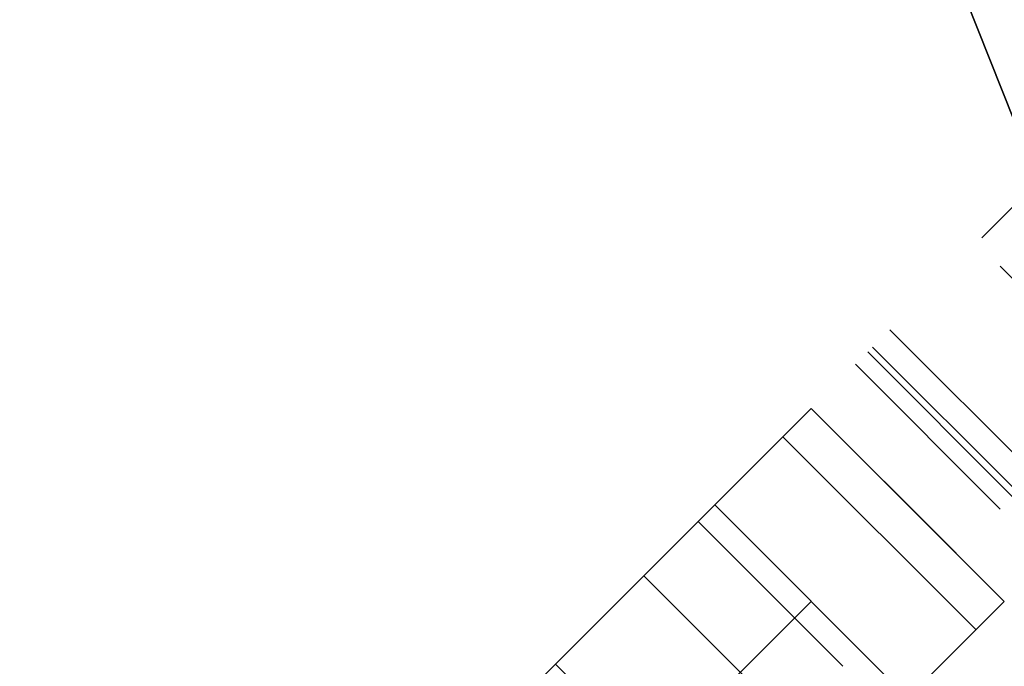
# Model space of a CAD drawing. Header units: millimetres. Extents: x -630 to 192, y -7 to 1615.
# Tile 104 of 249: x 136.04 to 143.25, y 52.39 to 57.13. Entities that reach past the tile are written whole.
import ezdxf

# ---------------------------------------------------------------- set-up
doc = ezdxf.new("R2010")
doc.units = ezdxf.units.MM
doc.header["$MEASUREMENT"] = 0
doc.layers.add('OVIDIO 160x80x72h', color=7, linetype='Continuous')

msp = doc.modelspace()

# ---------------------------------------------------------------- linework, layer by layer
at = {"layer": 'OVIDIO 160x80x72h', "extrusion": (-0.108979, 0.202852, 0.973126)}
for points in [[(-166.8952, 70.6343), (-166.8952, 231.2901)], [(-166.8952, 231.2901), (-166.8952, 70.6343)], [(-167.1907, 231.2901), (-167.1907, 70.6343)], [(-167.4862, 231.2901), (-167.4862, 70.6343)], [(-167.4862, 70.6343), (-167.4862, 231.2901)]]:
    msp.add_lwpolyline(points, dxfattribs=at)
at = {"layer": 'OVIDIO 160x80x72h', "extrusion": (0.045678, -0.114881, 0.992329)}
for points in [[(153.9604, 81.1716), (153.9604, 190.0863)], [(153.273, 81.1716), (153.273, 190.0873)]]:
    msp.add_lwpolyline(points, dxfattribs=at)
at = {"layer": 'OVIDIO 160x80x72h', "extrusion": (-0.021464, 0.046296, 0.998697)}
for points in [[(-161.4591, -30.7233), (-161.4591, 70.5793)], [(-162.945, -29.7595), (-162.945, 70.7535)]]:
    msp.add_lwpolyline(points, dxfattribs=at)
at = {"layer": 'OVIDIO 160x80x72h', "extrusion": (-0.235702, 0.235702, 0.942809)}
for points in [[(-131.5232, 347.6585), (-131.5232, 238.5807)], [(-132.4719, 238.5807), (-132.4719, 347.6585)], [(-129.6259, 238.5807), (-129.6259, 347.6585)], [(-128.6772, 347.6585), (-128.6772, 238.5807)], [(-125.2546, 333.557), (-125.2546, 229.0167)], [(-126.2942, 336.3253), (-126.2942, 230.9174)]]:
    msp.add_lwpolyline(points, dxfattribs=at)
at = {"layer": 'OVIDIO 160x80x72h', "extrusion": (-0.202852, 0.108979, 0.973126)}
for points in [[(-83.1688, 143.8896), (-83.1688, 304.5455)], [(-83.1688, 304.5455), (-83.1688, 143.8896)], [(-82.8733, 304.5455), (-82.8733, 143.8896)], [(-82.5779, 143.8896), (-82.5779, 304.5455)], [(-82.5779, 304.5455), (-82.5779, 143.8896)]]:
    msp.add_lwpolyline(points, dxfattribs=at)
at = {"layer": 'OVIDIO 160x80x72h', "extrusion": (-0.046296, 0.021464, 0.998697)}
for points in [[(-83.7433, 59.0169), (-83.7433, 160.3213)], [(-82.2571, 59.9851), (-82.2571, 160.4963)]]:
    msp.add_lwpolyline(points, dxfattribs=at)
at = {"layer": 'OVIDIO 160x80x72h', "extrusion": (0.999884, -0.000231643, 0.015217)}
for points in [[(64.9911, -2.4544), (54.8879, 661.1713)], [(54.8879, 661.1713), (64.9911, -2.4544)]]:
    msp.add_lwpolyline(points, dxfattribs=at)
at = {"layer": 'OVIDIO 160x80x72h', "extrusion": (-0.015219, -0.015219, 0.999768)}
for points in [[(152.494, 64.9109), (143.1165, 55.5355)], [(153.5546, 63.8501), (144.177, 54.4747)], [(152.494, 64.9109), (152.5226, 64.9388), (152.552, 64.9663), (152.5823, 64.9934), (152.6135, 65.0201), (152.6456, 65.0462), (152.6785, 65.0718), (152.7123, 65.0968), (152.7469, 65.1212), (152.7823, 65.1449), (152.8185, 65.168), (152.8556, 65.1903), (152.8934, 65.2119), (152.932, 65.2327), (152.9712, 65.2527), (153.0112, 65.2717), (153.0519, 65.2899), (153.0933, 65.3072), (153.1352, 65.3235), (153.1777, 65.3389), (153.2208, 65.3532), (153.2644, 65.3665), (153.3085, 65.3787), (153.3531, 65.3898), (153.398, 65.3998), (153.4433, 65.4087), (153.4889, 65.4164), (153.5348, 65.4229), (153.581, 65.4283), (153.6273, 65.4325), (153.6737, 65.4355), (153.7203, 65.4373), (153.7669, 65.4379), (153.8134, 65.4373), (153.86, 65.4355), (153.9064, 65.4325), (153.9528, 65.4283), (153.9989, 65.4229), (154.0448, 65.4163), (154.0904, 65.4086), (154.1357, 65.3997), (154.1806, 65.3897), (154.2252, 65.3786), (154.2693, 65.3663), (154.3129, 65.3531), (154.356, 65.3387), (154.3985, 65.3234), (154.4404, 65.3071), (154.4818, 65.2898), (154.5224, 65.2716), (154.5624, 65.2525), (154.6017, 65.2325), (154.6403, 65.2117), (154.6781, 65.1901), (154.7151, 65.1678), (154.7513, 65.1447), (154.7868, 65.121), (154.8214, 65.0966), (154.8551, 65.0715), (154.888, 65.0459), (154.9201, 65.0198), (154.9513, 64.9932), (154.9816, 64.9661), (155.011, 64.9385), (155.0396, 64.9106)], [(155.0396, 64.9106), (155.011, 64.9385), (154.9816, 64.9661), (154.9513, 64.9932), (154.9201, 65.0198), (154.888, 65.0459), (154.8551, 65.0715), (154.8214, 65.0966), (154.7868, 65.121), (154.7513, 65.1447), (154.7151, 65.1678), (154.6781, 65.1901), (154.6403, 65.2117), (154.6017, 65.2325), (154.5624, 65.2525), (154.5224, 65.2716), (154.4818, 65.2898), (154.4404, 65.3071), (154.3985, 65.3234), (154.356, 65.3387), (154.3129, 65.3531), (154.2693, 65.3663), (154.2252, 65.3786), (154.1806, 65.3897), (154.1357, 65.3997), (154.0904, 65.4086), (154.0448, 65.4163), (153.9989, 65.4229), (153.9528, 65.4283), (153.9064, 65.4325), (153.86, 65.4355), (153.8134, 65.4373), (153.7669, 65.4379), (153.7203, 65.4373), (153.6737, 65.4355), (153.6273, 65.4325), (153.581, 65.4283), (153.5348, 65.4229), (153.4889, 65.4164), (153.4433, 65.4087), (153.398, 65.3998), (153.3531, 65.3898), (153.3085, 65.3787), (153.2644, 65.3665), (153.2208, 65.3532), (153.1777, 65.3389), (153.1352, 65.3235), (153.0933, 65.3072), (153.0519, 65.2899), (153.0112, 65.2717), (152.9712, 65.2527), (152.932, 65.2327), (152.8934, 65.2119), (152.8556, 65.1903), (152.8185, 65.168), (152.7823, 65.1449), (152.7469, 65.1212), (152.7123, 65.0968), (152.6785, 65.0718), (152.6456, 65.0462), (152.6135, 65.0201), (152.5823, 64.9934), (152.552, 64.9663), (152.5226, 64.9388), (152.494, 64.9109)], [(153.1303, 64.2744), (154.2327, 65.3765)], [(152.494, 64.9109), (152.2413, 64.6582)], [(152.2413, 64.6582), (152.494, 64.9109)], [(153.0243, 64.3805), (152.7716, 64.1278)], [(153.5545, 63.8501), (153.3018, 63.5975)], [(153.3018, 63.5975), (153.5545, 63.8501)]]:
    msp.add_lwpolyline(points, dxfattribs=at)
at = {"layer": 'OVIDIO 160x80x72h', "extrusion": (0.999884, -0.000231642, 0.015217)}
msp.add_lwpolyline([(58.0204, -2.3484), (50.5631, 487.4835)], dxfattribs=at)
at = {"layer": 'OVIDIO 160x80x72h', "extrusion": (0.059039, -0.126731, 0.990179)}
for points in [[(151.5102, 86.0213), (151.5102, 83.3038)], [(151.5102, 83.3038), (151.5102, 86.0213)]]:
    msp.add_lwpolyline(points, dxfattribs=at)
at = {"layer": 'OVIDIO 160x80x72h', "extrusion": (0.055576, -0.123922, 0.990734)}
msp.add_lwpolyline([(151.822, 82.7997), (151.822, 85.515)], dxfattribs=at)
at = {"layer": 'OVIDIO 160x80x72h', "extrusion": (0.052191, -0.121008, 0.991279)}
for points in [[(152.1054, 82.276), (152.1054, 84.9899)], [(152.1054, 84.9899), (152.1054, 82.276)]]:
    msp.add_lwpolyline(points, dxfattribs=at)
at = {"layer": 'OVIDIO 160x80x72h', "extrusion": (-0.000231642, 0.999884, 0.015217)}
msp.add_lwpolyline([(-146.6185, -0.9996), (-139.1611, 488.8336)], dxfattribs=at)
at = {"layer": 'OVIDIO 160x80x72h', "extrusion": (-0.366639, 0.922113, 0.123629)}
for points in [[(-154.902, 661.7777), (-154.8362, 661.7005), (-154.7671, 661.6248), (-154.6949, 661.5509), (-154.6195, 661.4789), (-154.5807, 661.4437), (-154.5411, 661.4091), (-154.5008, 661.375), (-154.4597, 661.3416), (-154.418, 661.3087), (-154.3755, 661.2766), (-154.3323, 661.245), (-154.2884, 661.2142), (-154.2439, 661.1841), (-154.1987, 661.1547), (-154.153, 661.1261), (-154.1066, 661.0983), (-154.0596, 661.0712), (-154.012, 661.0449), (-153.9639, 661.0195), (-153.9153, 660.9949), (-153.8662, 660.9712), (-153.8166, 660.9483), (-153.7665, 660.9263), (-153.716, 660.9052), (-153.6651, 660.8851), (-153.6138, 660.8658), (-153.5621, 660.8475), (-153.5101, 660.8301), (-153.4578, 660.8137), (-153.4052, 660.7983), (-153.3524, 660.7838), (-153.2993, 660.7703), (-153.246, 660.7577), (-153.1926, 660.7462), (-153.139, 660.7356), (-153.0853, 660.726), (-153.0315, 660.7174), (-152.9776, 660.7098), (-152.9237, 660.7032), (-152.8697, 660.6976), (-152.8158, 660.693), (-152.762, 660.6893), (-152.7081, 660.6866), (-152.6544, 660.6849), (-152.6008, 660.6842), (-152.5474, 660.6844), (-152.4941, 660.6855), (-152.441, 660.6876), (-152.3881, 660.6906), (-152.3355, 660.6946), (-152.2831, 660.6994), (-152.231, 660.7051), (-152.1278, 660.7192), (-152.0259, 660.7368), (-151.9256, 660.7576), (-151.827, 660.7816)], [(-151.827, 660.7816), (-151.9256, 660.7576), (-152.0259, 660.7368), (-152.1278, 660.7192), (-152.231, 660.7051), (-152.2831, 660.6994), (-152.3355, 660.6946), (-152.3881, 660.6906), (-152.441, 660.6876), (-152.4941, 660.6855), (-152.5474, 660.6844), (-152.6008, 660.6842), (-152.6544, 660.6849), (-152.7081, 660.6866), (-152.762, 660.6893), (-152.8158, 660.693), (-152.8697, 660.6976), (-152.9237, 660.7032), (-152.9776, 660.7098), (-153.0315, 660.7174), (-153.0853, 660.726), (-153.139, 660.7356), (-153.1926, 660.7462), (-153.246, 660.7577), (-153.2993, 660.7703), (-153.3524, 660.7838), (-153.4052, 660.7983), (-153.4578, 660.8137), (-153.5101, 660.8301), (-153.5621, 660.8475), (-153.6138, 660.8658), (-153.6651, 660.8851), (-153.716, 660.9052), (-153.7665, 660.9263), (-153.8166, 660.9483), (-153.8662, 660.9712), (-153.9153, 660.9949), (-153.9639, 661.0195), (-154.012, 661.0449), (-154.0596, 661.0712), (-154.1066, 661.0983), (-154.153, 661.1261), (-154.1987, 661.1547), (-154.2439, 661.1841), (-154.2884, 661.2142), (-154.3323, 661.245), (-154.3755, 661.2766), (-154.418, 661.3087), (-154.4597, 661.3416), (-154.5008, 661.375), (-154.5411, 661.4091), (-154.5807, 661.4437), (-154.6195, 661.4789), (-154.6949, 661.5509), (-154.7671, 661.6248), (-154.8362, 661.7005), (-154.902, 661.7777)], [(-152.2063, 662.2329), (-152.2556, 662.2209), (-152.3058, 662.2104), (-152.3567, 662.2017), (-152.4083, 662.1946), (-152.4343, 662.1918), (-152.4605, 662.1893), (-152.4869, 662.1874), (-152.5133, 662.1859), (-152.5398, 662.1848), (-152.5665, 662.1842), (-152.5932, 662.1841), (-152.62, 662.1845), (-152.6469, 662.1854), (-152.6738, 662.1867), (-152.7007, 662.1885), (-152.7277, 662.1909), (-152.7546, 662.1937), (-152.7816, 662.197), (-152.8085, 662.2008), (-152.8354, 662.2051), (-152.8623, 662.2099), (-152.8891, 662.2151), (-152.9158, 662.2209), (-152.9425, 662.2272), (-152.969, 662.2339), (-152.9954, 662.2412), (-153.0217, 662.2489), (-153.0479, 662.2571), (-153.0739, 662.2658), (-153.0997, 662.275), (-153.1253, 662.2846), (-153.1508, 662.2947), (-153.176, 662.3052), (-153.2011, 662.3162), (-153.2259, 662.3276), (-153.2504, 662.3395), (-153.2748, 662.3518), (-153.2988, 662.3645), (-153.3226, 662.3777), (-153.3461, 662.3912), (-153.3693, 662.4051), (-153.3922, 662.4194), (-153.4147, 662.4341), (-153.437, 662.4492), (-153.4589, 662.4646), (-153.4805, 662.4803), (-153.5018, 662.4964), (-153.5227, 662.5128), (-153.5432, 662.5296), (-153.5634, 662.5466), (-153.5832, 662.5639), (-153.6026, 662.5815), (-153.6402, 662.6175), (-153.6764, 662.6544), (-153.7109, 662.6923), (-153.7438, 662.7309)], [(-153.7438, 662.7309), (-153.7109, 662.6923), (-153.6764, 662.6544), (-153.6402, 662.6175), (-153.6026, 662.5815), (-153.5832, 662.5639), (-153.5634, 662.5466), (-153.5432, 662.5296), (-153.5227, 662.5128), (-153.5018, 662.4964), (-153.4805, 662.4803), (-153.4589, 662.4646), (-153.437, 662.4492), (-153.4147, 662.4341), (-153.3922, 662.4194), (-153.3693, 662.4051), (-153.3461, 662.3912), (-153.3226, 662.3777), (-153.2988, 662.3645), (-153.2748, 662.3518), (-153.2504, 662.3395), (-153.2259, 662.3276), (-153.2011, 662.3162), (-153.176, 662.3052), (-153.1508, 662.2947), (-153.1253, 662.2846), (-153.0997, 662.275), (-153.0739, 662.2658), (-153.0479, 662.2571), (-153.0217, 662.2489), (-152.9954, 662.2412), (-152.969, 662.2339), (-152.9425, 662.2272), (-152.9158, 662.2209), (-152.8891, 662.2151), (-152.8623, 662.2099), (-152.8354, 662.2051), (-152.8085, 662.2008), (-152.7816, 662.197), (-152.7546, 662.1937), (-152.7277, 662.1909), (-152.7007, 662.1885), (-152.6738, 662.1867), (-152.6469, 662.1854), (-152.62, 662.1845), (-152.5932, 662.1841), (-152.5665, 662.1842), (-152.5398, 662.1848), (-152.5133, 662.1859), (-152.4869, 662.1874), (-152.4605, 662.1893), (-152.4343, 662.1918), (-152.4083, 662.1946), (-152.3567, 662.2017), (-152.3058, 662.2104), (-152.2556, 662.2209), (-152.2063, 662.2329)]]:
    msp.add_lwpolyline(points, dxfattribs=at)
at = {"layer": 'OVIDIO 160x80x72h', "extrusion": (0.276089, 0.12261, 0.953279)}
msp.add_lwpolyline([(-7.2941, 56.6034), (-7.2941, 54.2807)], dxfattribs=at)
at = {"layer": 'OVIDIO 160x80x72h', "extrusion": (0.707107, -0.707107, 0)}
for points in [[(138.6746, 1.8662), (138.675, 1.8218), (138.6765, 1.777), (138.6791, 1.7319), (138.6826, 1.6865), (138.6873, 1.6407), (138.6931, 1.5948), (138.6999, 1.5486), (138.7079, 1.5022), (138.7171, 1.4557), (138.7275, 1.4092), (138.739, 1.3625), (138.7518, 1.3158), (138.7657, 1.2692), (138.7809, 1.2227), (138.7973, 1.1762), (138.815, 1.13), (138.8339, 1.0839), (138.854, 1.0381), (138.8754, 0.9927), (138.898, 0.9476), (138.9218, 0.9029), (138.9469, 0.8586), (138.9731, 0.8149), (139.0006, 0.7717), (139.0292, 0.7292), (139.0589, 0.6873), (139.0898, 0.646), (139.1218, 0.6056), (139.1549, 0.5659), (139.1891, 0.527), (139.2242, 0.489), (139.2603, 0.4519), (139.2974, 0.4158), (139.3354, 0.3807), (139.3743, 0.3465), (139.414, 0.3135), (139.4544, 0.2815), (139.4957, 0.2506), (139.5376, 0.2208), (139.5801, 0.1922), (139.6233, 0.1647), (139.667, 0.1385), (139.7113, 0.1134), (139.756, 0.0896), (139.8011, 0.067), (139.8465, 0.0456), (139.8923, 0.0255), (139.9384, 0.0066), (139.9846, -0.0111), (140.0311, -0.0275), (140.0776, -0.0427), (140.1242, -0.0566), (140.1709, -0.0694), (140.2175, -0.0809), (140.2641, -0.0913), (140.3106, -0.1004), (140.357, -0.1085), (140.4032, -0.1153), (140.4491, -0.1211), (140.4948, -0.1257), (140.5403, -0.1293), (140.5854, -0.1319), (140.6302, -0.1333), (140.6746, -0.1338)], [(140.6746, -0.1338), (140.6302, -0.1333), (140.5854, -0.1319), (140.5403, -0.1293), (140.4948, -0.1257), (140.4491, -0.1211), (140.4032, -0.1153), (140.357, -0.1085), (140.3106, -0.1004), (140.2641, -0.0913), (140.2175, -0.0809), (140.1709, -0.0694), (140.1242, -0.0566), (140.0776, -0.0427), (140.0311, -0.0275), (139.9846, -0.0111), (139.9384, 0.0066), (139.8923, 0.0255), (139.8465, 0.0456), (139.8011, 0.067), (139.756, 0.0896), (139.7113, 0.1134), (139.667, 0.1385), (139.6233, 0.1647), (139.5801, 0.1922), (139.5376, 0.2208), (139.4957, 0.2506), (139.4544, 0.2815), (139.414, 0.3135), (139.3743, 0.3465), (139.3354, 0.3807), (139.2974, 0.4158), (139.2603, 0.4519), (139.2242, 0.489), (139.1891, 0.527), (139.1549, 0.5659), (139.1218, 0.6056), (139.0898, 0.646), (139.0589, 0.6873), (139.0292, 0.7292), (139.0006, 0.7717), (138.9731, 0.8149), (138.9469, 0.8586), (138.9218, 0.9029), (138.898, 0.9476), (138.8754, 0.9927), (138.854, 1.0381), (138.8339, 1.0839), (138.815, 1.13), (138.7973, 1.1762), (138.7809, 1.2227), (138.7657, 1.2692), (138.7518, 1.3158), (138.739, 1.3625), (138.7275, 1.4092), (138.7171, 1.4557), (138.7079, 1.5022), (138.6999, 1.5486), (138.6931, 1.5948), (138.6873, 1.6407), (138.6826, 1.6865), (138.6791, 1.7319), (138.6765, 1.777), (138.675, 1.8218), (138.6746, 1.8662)], [(137.503, 26.0377), (137.57, 25.9691), (137.6356, 25.8986), (137.6997, 25.8262), (137.7624, 25.752), (137.8234, 25.676), (137.8828, 25.5983), (137.9404, 25.5189), (137.9962, 25.4379), (138.0501, 25.3554), (138.1021, 25.2714), (138.1521, 25.1859), (138.2, 25.0991), (138.2458, 25.0111), (138.2894, 24.9218), (138.3309, 24.8314), (138.3701, 24.74), (138.407, 24.6477), (138.4416, 24.5545), (138.4738, 24.4605), (138.5037, 24.3659), (138.5312, 24.2706), (138.5563, 24.1748), (138.5789, 24.0787), (138.5992, 23.9822), (138.617, 23.8854), (138.6324, 23.7886), (138.6454, 23.6917), (138.6559, 23.5948), (138.6641, 23.498), (138.6699, 23.4015), (138.6734, 23.3052), (138.6746, 23.2093)], [(138.6746, 23.2093), (138.6734, 23.3052), (138.6699, 23.4015), (138.6641, 23.498), (138.6559, 23.5948), (138.6454, 23.6917), (138.6324, 23.7886), (138.617, 23.8854), (138.5992, 23.9822), (138.5789, 24.0787), (138.5563, 24.1748), (138.5312, 24.2706), (138.5037, 24.3659), (138.4738, 24.4605), (138.4416, 24.5545), (138.407, 24.6477), (138.3701, 24.74), (138.3309, 24.8314), (138.2894, 24.9218), (138.2458, 25.0111), (138.2, 25.0991), (138.1521, 25.1859), (138.1021, 25.2714), (138.0501, 25.3554), (137.9962, 25.4379), (137.9404, 25.5189), (137.8828, 25.5983), (137.8234, 25.676), (137.7624, 25.752), (137.6997, 25.8262), (137.6356, 25.8986), (137.57, 25.9691), (137.503, 26.0377)], [(137.6746, -0.1338), (137.6967, -0.1336), (137.7191, -0.1328), (137.7417, -0.1316), (137.7644, -0.1298), (137.7873, -0.1275), (137.8102, -0.1246), (137.8333, -0.1212), (137.8565, -0.1171), (137.8798, -0.1126), (137.9031, -0.1074), (137.9264, -0.1016), (137.9497, -0.0952), (137.973, -0.0883), (137.9963, -0.0807), (138.0195, -0.0725), (138.0426, -0.0636), (138.0657, -0.0542), (138.0886, -0.0441), (138.1113, -0.0334), (138.1338, -0.0221), (138.1562, -0.0102), (138.1783, 0.0023), (138.2002, 0.0154), (138.2218, 0.0292), (138.243, 0.0435), (138.264, 0.0584), (138.2846, 0.0738), (138.3049, 0.0898), (138.3247, 0.1063), (138.3441, 0.1234), (138.3631, 0.141), (138.3817, 0.1591), (138.3997, 0.1776), (138.4173, 0.1966), (138.4344, 0.216), (138.4509, 0.2359), (138.4669, 0.2561), (138.4824, 0.2767), (138.4972, 0.2977), (138.5115, 0.319), (138.5253, 0.3405), (138.5384, 0.3624), (138.5509, 0.3845), (138.5628, 0.4069), (138.5741, 0.4294), (138.5848, 0.4522), (138.5949, 0.475), (138.6043, 0.4981), (138.6132, 0.5212), (138.6214, 0.5444), (138.629, 0.5677), (138.636, 0.591), (138.6423, 0.6143), (138.6481, 0.6377), (138.6533, 0.661), (138.6579, 0.6842), (138.6619, 0.7074), (138.6653, 0.7305), (138.6682, 0.7534), (138.6705, 0.7763), (138.6723, 0.799), (138.6736, 0.8216), (138.6743, 0.844), (138.6746, 0.8662)], [(138.6746, 0.8662), (138.6743, 0.844), (138.6736, 0.8216), (138.6723, 0.799), (138.6705, 0.7763), (138.6682, 0.7534), (138.6653, 0.7305), (138.6619, 0.7074), (138.6579, 0.6842), (138.6533, 0.661), (138.6481, 0.6377), (138.6423, 0.6143), (138.636, 0.591), (138.629, 0.5677), (138.6214, 0.5444), (138.6132, 0.5212), (138.6043, 0.4981), (138.5949, 0.475), (138.5848, 0.4522), (138.5741, 0.4294), (138.5628, 0.4069), (138.5509, 0.3845), (138.5384, 0.3624), (138.5253, 0.3405), (138.5115, 0.319), (138.4972, 0.2977), (138.4824, 0.2767), (138.4669, 0.2561), (138.4509, 0.2359), (138.4344, 0.216), (138.4173, 0.1966), (138.3997, 0.1776), (138.3817, 0.1591), (138.3631, 0.141), (138.3441, 0.1234), (138.3247, 0.1063), (138.3049, 0.0898), (138.2846, 0.0738), (138.264, 0.0584), (138.243, 0.0435), (138.2218, 0.0292), (138.2002, 0.0154), (138.1783, 0.0023), (138.1562, -0.0102), (138.1338, -0.0221), (138.1113, -0.0334), (138.0886, -0.0441), (138.0657, -0.0542), (138.0426, -0.0636), (138.0195, -0.0725), (137.9963, -0.0807), (137.973, -0.0883), (137.9497, -0.0952), (137.9264, -0.1016), (137.9031, -0.1074), (137.8798, -0.1126), (137.8565, -0.1171), (137.8333, -0.1212), (137.8102, -0.1246), (137.7873, -0.1275), (137.7644, -0.1298), (137.7417, -0.1316), (137.7191, -0.1328), (137.6967, -0.1336), (137.6746, -0.1338)], [(137.503, 26.0377), (137.57, 25.9691), (137.6356, 25.8986), (137.6997, 25.8262), (137.7624, 25.752), (137.8234, 25.676), (137.8828, 25.5983), (137.9404, 25.5189), (137.9962, 25.4379), (138.0501, 25.3554), (138.1021, 25.2714), (138.1521, 25.1859), (138.2, 25.0991), (138.2458, 25.0111), (138.2894, 24.9218), (138.3309, 24.8314), (138.3701, 24.74), (138.407, 24.6477), (138.4416, 24.5545), (138.4738, 24.4605), (138.5037, 24.3659), (138.5312, 24.2706), (138.5563, 24.1748), (138.5789, 24.0787), (138.5992, 23.9822), (138.617, 23.8854), (138.6324, 23.7886), (138.6454, 23.6917), (138.6559, 23.5948), (138.6641, 23.498), (138.6699, 23.4015), (138.6734, 23.3052), (138.6746, 23.2093)], [(137.6746, -0.1338), (137.6988, -0.1335), (137.7231, -0.1327), (137.7475, -0.1312), (137.7719, -0.1291), (137.7963, -0.1264), (137.8207, -0.1231), (137.8451, -0.1192), (137.8694, -0.1147), (137.8936, -0.1095), (137.9178, -0.1038), (137.9418, -0.0975), (137.9657, -0.0905), (137.9894, -0.083), (138.0129, -0.0749), (138.0362, -0.0662), (138.0593, -0.0569), (138.0821, -0.047), (138.1046, -0.0366), (138.1269, -0.0257), (138.1488, -0.0142), (138.1704, -0.0022), (138.1917, 0.0103), (138.2126, 0.0232), (138.2331, 0.0367), (138.2532, 0.0506), (138.2729, 0.0649), (138.2921, 0.0797), (138.311, 0.0948), (138.3293, 0.1103), (138.3472, 0.1262), (138.3647, 0.1425), (138.3817, 0.1591), (138.3982, 0.176), (138.4145, 0.1935), (138.4304, 0.2114), (138.4459, 0.2298), (138.4611, 0.2486), (138.4758, 0.2678), (138.4901, 0.2875), (138.504, 0.3076), (138.5175, 0.3281), (138.5305, 0.349), (138.5429, 0.3703), (138.5549, 0.3919), (138.5664, 0.4138), (138.5773, 0.4361), (138.5877, 0.4586), (138.5976, 0.4814), (138.6069, 0.5045), (138.6156, 0.5278), (138.6237, 0.5513), (138.6312, 0.575), (138.6382, 0.5989), (138.6445, 0.6229), (138.6503, 0.6471), (138.6554, 0.6713), (138.6599, 0.6956), (138.6638, 0.72), (138.6671, 0.7444), (138.6698, 0.7688), (138.6719, 0.7933), (138.6734, 0.8176), (138.6743, 0.8419), (138.6746, 0.8662)], [(138.6746, 23.5751), (138.6743, 23.5991), (138.6734, 23.6232), (138.6719, 23.6473), (138.6699, 23.6715), (138.6673, 23.6957), (138.664, 23.72), (138.6602, 23.7442), (138.6557, 23.7684), (138.6506, 23.7925), (138.645, 23.8165), (138.6387, 23.8405), (138.6318, 23.8643), (138.6244, 23.8879), (138.6163, 23.9114), (138.6077, 23.9347), (138.5984, 23.9578), (138.5886, 23.9807), (138.5783, 24.0033), (138.5674, 24.0256), (138.5559, 24.0476), (138.5439, 24.0693), (138.5314, 24.0906), (138.5184, 24.1117), (138.505, 24.1323), (138.491, 24.1525), (138.4766, 24.1724), (138.4618, 24.1918), (138.4465, 24.2108), (138.4309, 24.2294), (138.4148, 24.2475), (138.3984, 24.2651), (138.3817, 24.2822)], [(138.6746, 0.8662), (138.6743, 0.844), (138.6736, 0.8216), (138.6723, 0.799), (138.6705, 0.7763), (138.6682, 0.7534), (138.6653, 0.7305), (138.6619, 0.7074), (138.6579, 0.6842), (138.6533, 0.661), (138.6481, 0.6377), (138.6423, 0.6143), (138.636, 0.591), (138.629, 0.5677), (138.6214, 0.5444), (138.6132, 0.5212), (138.6043, 0.4981), (138.5949, 0.475), (138.5848, 0.4522), (138.5741, 0.4294), (138.5628, 0.4069), (138.5509, 0.3845), (138.5384, 0.3624), (138.5253, 0.3405), (138.5115, 0.319), (138.4972, 0.2977), (138.4824, 0.2767), (138.4669, 0.2561), (138.4509, 0.2359), (138.4344, 0.216), (138.4173, 0.1966), (138.3997, 0.1776), (138.3817, 0.1591), (138.3631, 0.141), (138.3441, 0.1234), (138.3247, 0.1063), (138.3049, 0.0898), (138.2846, 0.0738), (138.264, 0.0584), (138.243, 0.0435), (138.2218, 0.0292), (138.2002, 0.0154), (138.1783, 0.0023), (138.1562, -0.0102), (138.1338, -0.0221), (138.1113, -0.0334), (138.0886, -0.0441), (138.0657, -0.0542), (138.0426, -0.0636), (138.0195, -0.0725), (137.9963, -0.0807), (137.973, -0.0883), (137.9497, -0.0952), (137.9264, -0.1016), (137.9031, -0.1074), (137.8798, -0.1126), (137.8565, -0.1171), (137.8333, -0.1212), (137.8102, -0.1246), (137.7873, -0.1275), (137.7644, -0.1298), (137.7417, -0.1316), (137.7191, -0.1328), (137.6967, -0.1336), (137.6746, -0.1338)], [(137.6746, -0.1338), (137.6967, -0.1336), (137.7191, -0.1328), (137.7417, -0.1316), (137.7644, -0.1298), (137.7873, -0.1275), (137.8102, -0.1246), (137.8333, -0.1212), (137.8565, -0.1171), (137.8798, -0.1126), (137.9031, -0.1074), (137.9264, -0.1016), (137.9497, -0.0952), (137.973, -0.0883), (137.9963, -0.0807), (138.0195, -0.0725), (138.0426, -0.0636), (138.0657, -0.0542), (138.0886, -0.0441), (138.1113, -0.0334), (138.1338, -0.0221), (138.1562, -0.0102), (138.1783, 0.0023), (138.2002, 0.0154), (138.2218, 0.0292), (138.243, 0.0435), (138.264, 0.0584), (138.2846, 0.0738), (138.3049, 0.0898), (138.3247, 0.1063), (138.3441, 0.1234), (138.3631, 0.141), (138.3817, 0.1591), (138.3997, 0.1776), (138.4173, 0.1966), (138.4344, 0.216), (138.4509, 0.2359), (138.4669, 0.2561), (138.4824, 0.2767), (138.4972, 0.2977), (138.5115, 0.319), (138.5253, 0.3405), (138.5384, 0.3624), (138.5509, 0.3845), (138.5628, 0.4069), (138.5741, 0.4294), (138.5848, 0.4522), (138.5949, 0.475), (138.6043, 0.4981), (138.6132, 0.5212), (138.6214, 0.5444), (138.629, 0.5677), (138.636, 0.591), (138.6423, 0.6143), (138.6481, 0.6377), (138.6533, 0.661), (138.6579, 0.6842), (138.6619, 0.7074), (138.6653, 0.7305), (138.6682, 0.7534), (138.6705, 0.7763), (138.6723, 0.799), (138.6736, 0.8216), (138.6743, 0.844), (138.6746, 0.8662)], [(138.3817, 24.2822), (138.3984, 24.2651), (138.4148, 24.2475), (138.4309, 24.2294), (138.4465, 24.2108), (138.4618, 24.1918), (138.4766, 24.1724), (138.491, 24.1525), (138.505, 24.1323), (138.5184, 24.1117), (138.5314, 24.0906), (138.5439, 24.0693), (138.5559, 24.0476), (138.5674, 24.0256), (138.5783, 24.0033), (138.5886, 23.9807), (138.5984, 23.9578), (138.6077, 23.9347), (138.6163, 23.9114), (138.6244, 23.8879), (138.6318, 23.8643), (138.6387, 23.8405), (138.645, 23.8165), (138.6506, 23.7925), (138.6557, 23.7684), (138.6602, 23.7442), (138.664, 23.72), (138.6673, 23.6957), (138.6699, 23.6715), (138.6719, 23.6473), (138.6734, 23.6232), (138.6743, 23.5991), (138.6746, 23.5751)], [(138.6746, 23.5751), (138.6743, 23.5991), (138.6734, 23.6232), (138.6719, 23.6473), (138.6699, 23.6715), (138.6673, 23.6957), (138.664, 23.72), (138.6602, 23.7442), (138.6557, 23.7684), (138.6506, 23.7925), (138.645, 23.8165), (138.6387, 23.8405), (138.6318, 23.8643), (138.6244, 23.8879), (138.6163, 23.9114), (138.6077, 23.9347), (138.5984, 23.9578), (138.5886, 23.9807), (138.5783, 24.0033), (138.5674, 24.0256), (138.5559, 24.0476), (138.5439, 24.0693), (138.5314, 24.0906), (138.5184, 24.1117), (138.505, 24.1323), (138.491, 24.1525), (138.4766, 24.1724), (138.4618, 24.1918), (138.4465, 24.2108), (138.4309, 24.2294), (138.4148, 24.2475), (138.3984, 24.2651), (138.3817, 24.2822)]]:
    msp.add_lwpolyline(points, dxfattribs=at)
at = {"layer": 'OVIDIO 160x80x72h', "extrusion": (-0.000995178, 0.999995, -0.002882)}
msp.add_lwpolyline([(-143.4613, 667.8115), (-142.7877, 665.8607)], dxfattribs=at)
at = {"layer": 'OVIDIO 160x80x72h'}
for points in [[(143.2196, 55.3207), (144.3219, 54.2184)], [(143.3116, 53.6323), (142.2509, 54.693)], [(143.3472, 53.668), (142.2866, 54.7286)], [(142.1603, 54.6023), (143.2209, 53.5417)], [(143.2209, 53.5417), (142.1603, 54.6023)], [(130.3816, 42.8236), (141.8367, 54.2787)], [(143.2509, 52.8645), (141.8367, 54.2787)], [(141.8367, 54.2787), (143.2509, 52.8645)], [(143.2509, 52.8645), (141.8367, 54.2787)], [(141.8367, 54.2787), (143.2509, 52.8645)], [(143.2509, 52.8645), (141.8367, 54.2787)], [(142.8974, 53.2181), (141.8367, 54.2787)], [(141.8367, 54.2787), (142.8974, 53.2181)], [(141.8367, 54.2787), (142.8974, 53.2181)], [(142.8974, 53.2181), (141.8367, 54.2787)], [(142.8974, 53.2181), (141.8367, 54.2787)], [(143.0438, 52.6574), (141.6296, 54.0716)], [(143.0438, 52.6574), (141.6296, 54.0716)], [(141.6296, 54.0716), (143.0438, 52.6574)], [(131.0887, 43.5307), (141.1296, 53.5716)], [(141.1296, 53.5716), (131.0887, 43.5307)], [(142.5438, 52.1574), (141.1296, 53.5716)], [(141.1296, 53.5716), (142.5438, 52.1574)], [(141.0083, 53.4503), (142.0689, 52.3897)], [(142.0689, 52.3897), (141.0083, 53.4503)], [(142.0242, 51.6378), (140.61, 53.052)], [(131.7958, 42.8236), (141.8367, 52.8645)], [(131.7958, 41.4094), (143.2509, 52.8645)], [(141.0235, 51.3442), (139.9629, 52.4049)]]:
    msp.add_lwpolyline(points, dxfattribs=at)
at = {"layer": 'OVIDIO 160x80x72h', "extrusion": (-0.707107, 0.707107, 0)}
for points in [[(-138.6746, 1.8662), (-138.6752, 1.8161), (-138.6771, 1.7659), (-138.6802, 1.7157), (-138.6846, 1.6656), (-138.6903, 1.6155), (-138.6973, 1.5656), (-138.7055, 1.5159), (-138.7149, 1.4664), (-138.7256, 1.4171), (-138.7375, 1.3682), (-138.7507, 1.3197), (-138.765, 1.2716), (-138.7805, 1.2239), (-138.7971, 1.1767), (-138.8149, 1.1301), (-138.8338, 1.0841), (-138.8538, 1.0386), (-138.8748, 0.9939), (-138.8968, 0.9498), (-138.9199, 0.9064), (-138.9439, 0.8638), (-138.9688, 0.822), (-138.9945, 0.781), (-139.0212, 0.7408), (-139.0486, 0.7015), (-139.0769, 0.6631), (-139.1058, 0.6255), (-139.1355, 0.5889), (-139.1658, 0.5533), (-139.1968, 0.5185), (-139.2283, 0.4848), (-139.2603, 0.4519), (-139.2931, 0.4199), (-139.3269, 0.3884), (-139.3616, 0.3574), (-139.3973, 0.3271), (-139.4339, 0.2974), (-139.4715, 0.2685), (-139.5099, 0.2403), (-139.5492, 0.2128), (-139.5894, 0.1862), (-139.6304, 0.1604), (-139.6722, 0.1355), (-139.7148, 0.1115), (-139.7582, 0.0884), (-139.8023, 0.0664), (-139.847, 0.0454), (-139.8925, 0.0254), (-139.9385, 0.0065), (-139.9851, -0.0113), (-140.0323, -0.0279), (-140.08, -0.0434), (-140.1281, -0.0577), (-140.1766, -0.0709), (-140.2255, -0.0828), (-140.2748, -0.0935), (-140.3243, -0.1029), (-140.374, -0.1111), (-140.4239, -0.1181), (-140.474, -0.1238), (-140.5241, -0.1282), (-140.5743, -0.1313), (-140.6244, -0.1332), (-140.6746, -0.1338)], [(-140.6746, -0.1338), (-140.6302, -0.1333), (-140.5854, -0.1319), (-140.5403, -0.1293), (-140.4948, -0.1257), (-140.4491, -0.1211), (-140.4032, -0.1153), (-140.357, -0.1085), (-140.3106, -0.1004), (-140.2641, -0.0913), (-140.2175, -0.0809), (-140.1709, -0.0694), (-140.1242, -0.0566), (-140.0776, -0.0427), (-140.0311, -0.0275), (-139.9846, -0.0111), (-139.9384, 0.0066), (-139.8923, 0.0255), (-139.8465, 0.0456), (-139.8011, 0.067), (-139.756, 0.0896), (-139.7113, 0.1134), (-139.667, 0.1385), (-139.6233, 0.1647), (-139.5801, 0.1922), (-139.5376, 0.2208), (-139.4957, 0.2506), (-139.4544, 0.2815), (-139.414, 0.3135), (-139.3743, 0.3465), (-139.3354, 0.3807), (-139.2974, 0.4158), (-139.2603, 0.4519), (-139.2242, 0.489), (-139.1891, 0.527), (-139.1549, 0.5659), (-139.1218, 0.6056), (-139.0898, 0.646), (-139.0589, 0.6873), (-139.0292, 0.7292), (-139.0006, 0.7717), (-138.9731, 0.8149), (-138.9469, 0.8586), (-138.9218, 0.9029), (-138.898, 0.9476), (-138.8754, 0.9927), (-138.854, 1.0381), (-138.8339, 1.0839), (-138.815, 1.13), (-138.7973, 1.1762), (-138.7809, 1.2227), (-138.7657, 1.2692), (-138.7518, 1.3158), (-138.739, 1.3625), (-138.7275, 1.4092), (-138.7171, 1.4557), (-138.7079, 1.5022), (-138.6999, 1.5486), (-138.6931, 1.5948), (-138.6873, 1.6407), (-138.6826, 1.6865), (-138.6791, 1.7319), (-138.6765, 1.777), (-138.675, 1.8218), (-138.6746, 1.8662)], [(-138.6746, 1.8662), (-138.675, 1.8218), (-138.6765, 1.777), (-138.6791, 1.7319), (-138.6826, 1.6865), (-138.6873, 1.6407), (-138.6931, 1.5948), (-138.6999, 1.5486), (-138.7079, 1.5022), (-138.7171, 1.4557), (-138.7275, 1.4092), (-138.739, 1.3625), (-138.7518, 1.3158), (-138.7657, 1.2692), (-138.7809, 1.2227), (-138.7973, 1.1762), (-138.815, 1.13), (-138.8339, 1.0839), (-138.854, 1.0381), (-138.8754, 0.9927), (-138.898, 0.9476), (-138.9218, 0.9029), (-138.9469, 0.8586), (-138.9731, 0.8149), (-139.0006, 0.7717), (-139.0292, 0.7292), (-139.0589, 0.6873), (-139.0898, 0.646), (-139.1218, 0.6056), (-139.1549, 0.5659), (-139.1891, 0.527), (-139.2242, 0.489), (-139.2603, 0.4519), (-139.2974, 0.4158), (-139.3354, 0.3807), (-139.3743, 0.3465), (-139.414, 0.3135), (-139.4544, 0.2815), (-139.4957, 0.2506), (-139.5376, 0.2208), (-139.5801, 0.1922), (-139.6233, 0.1647), (-139.667, 0.1385), (-139.7113, 0.1134), (-139.756, 0.0896), (-139.8011, 0.067), (-139.8465, 0.0456), (-139.8923, 0.0255), (-139.9384, 0.0066), (-139.9846, -0.0111), (-140.0311, -0.0275), (-140.0776, -0.0427), (-140.1242, -0.0566), (-140.1709, -0.0694), (-140.2175, -0.0809), (-140.2641, -0.0913), (-140.3106, -0.1004), (-140.357, -0.1085), (-140.4032, -0.1153), (-140.4491, -0.1211), (-140.4948, -0.1257), (-140.5403, -0.1293), (-140.5854, -0.1319), (-140.6302, -0.1333), (-140.6746, -0.1338)], [(-138.6746, 23.5751), (-138.6743, 23.5991), (-138.6734, 23.6232), (-138.6719, 23.6473), (-138.6699, 23.6715), (-138.6673, 23.6957), (-138.664, 23.72), (-138.6602, 23.7442), (-138.6557, 23.7684), (-138.6506, 23.7925), (-138.645, 23.8165), (-138.6387, 23.8405), (-138.6318, 23.8643), (-138.6244, 23.8879), (-138.6163, 23.9114), (-138.6077, 23.9347), (-138.5984, 23.9578), (-138.5886, 23.9807), (-138.5783, 24.0033), (-138.5674, 24.0256), (-138.5559, 24.0476), (-138.5439, 24.0693), (-138.5314, 24.0906), (-138.5184, 24.1117), (-138.505, 24.1323), (-138.491, 24.1525), (-138.4766, 24.1724), (-138.4618, 24.1918), (-138.4465, 24.2108), (-138.4309, 24.2294), (-138.4148, 24.2475), (-138.3984, 24.2651), (-138.3817, 24.2822)], [(-138.3817, 24.2822), (-138.3984, 24.2651), (-138.4148, 24.2475), (-138.4309, 24.2294), (-138.4465, 24.2108), (-138.4618, 24.1918), (-138.4766, 24.1724), (-138.491, 24.1525), (-138.505, 24.1323), (-138.5184, 24.1117), (-138.5314, 24.0906), (-138.5439, 24.0693), (-138.5559, 24.0476), (-138.5674, 24.0256), (-138.5783, 24.0033), (-138.5886, 23.9807), (-138.5984, 23.9578), (-138.6077, 23.9347), (-138.6163, 23.9114), (-138.6244, 23.8879), (-138.6318, 23.8643), (-138.6387, 23.8405), (-138.645, 23.8165), (-138.6506, 23.7925), (-138.6557, 23.7684), (-138.6602, 23.7442), (-138.664, 23.72), (-138.6673, 23.6957), (-138.6699, 23.6715), (-138.6719, 23.6473), (-138.6734, 23.6232), (-138.6743, 23.5991), (-138.6746, 23.5751)], [(-137.503, 26.0377), (-137.57, 25.9691), (-137.6356, 25.8986), (-137.6997, 25.8262), (-137.7624, 25.752), (-137.8234, 25.676), (-137.8828, 25.5983), (-137.9404, 25.5189), (-137.9962, 25.4379), (-138.0501, 25.3554), (-138.1021, 25.2714), (-138.1521, 25.1859), (-138.2, 25.0991), (-138.2458, 25.0111), (-138.2894, 24.9218), (-138.3309, 24.8314), (-138.3701, 24.74), (-138.407, 24.6477), (-138.4416, 24.5545), (-138.4738, 24.4605), (-138.5037, 24.3659), (-138.5312, 24.2706), (-138.5563, 24.1748), (-138.5789, 24.0787), (-138.5992, 23.9822), (-138.617, 23.8854), (-138.6324, 23.7886), (-138.6454, 23.6917), (-138.6559, 23.5948), (-138.6641, 23.498), (-138.6699, 23.4015), (-138.6734, 23.3052), (-138.6746, 23.2093)], [(-138.6746, 23.2093), (-138.6734, 23.3052), (-138.6699, 23.4015), (-138.6641, 23.498), (-138.6559, 23.5948), (-138.6454, 23.6917), (-138.6324, 23.7886), (-138.617, 23.8854), (-138.5992, 23.9822), (-138.5789, 24.0787), (-138.5563, 24.1748), (-138.5312, 24.2706), (-138.5037, 24.3659), (-138.4738, 24.4605), (-138.4416, 24.5545), (-138.407, 24.6477), (-138.3701, 24.74), (-138.3309, 24.8314), (-138.2894, 24.9218), (-138.2458, 25.0111), (-138.2, 25.0991), (-138.1521, 25.1859), (-138.1021, 25.2714), (-138.0501, 25.3554), (-137.9962, 25.4379), (-137.9404, 25.5189), (-137.8828, 25.5983), (-137.8234, 25.676), (-137.7624, 25.752), (-137.6997, 25.8262), (-137.6356, 25.8986), (-137.57, 25.9691), (-137.503, 26.0377)]]:
    msp.add_lwpolyline(points, dxfattribs=at)
at = {"layer": 'OVIDIO 160x80x72h', "extrusion": (0.004948, 0.999843, 0.017019)}
for points in [[(-141.232, 664.7027), (-141.6508, 666.143)], [(-141.6508, 666.143), (-141.232, 664.7027)]]:
    msp.add_lwpolyline(points, dxfattribs=at)
at = {"layer": 'OVIDIO 160x80x72h', "extrusion": (-9.85324e-08, 9.85311e-08, 1)}
for points in [[(143.4736, 53.7942), (142.4129, 54.8549)], [(142.4129, 54.8549), (143.4736, 53.7942)]]:
    msp.add_lwpolyline(points, dxfattribs=at)
at = {"layer": 'OVIDIO 160x80x72h', "extrusion": (-0.324768, -0.324768, 0.888285)}
for points in [[(61.9128, 428.2867), (61.9128, 421.2002)], [(61.9128, 421.2002), (61.9128, 428.2867)], [(62.6628, 421.2002), (62.6628, 428.2867)], [(63.4128, 428.2867), (63.4128, 421.2002)], [(63.4128, 421.2002), (63.4128, 428.2867)]]:
    msp.add_lwpolyline(points, dxfattribs=at)
at = {"layer": 'OVIDIO 160x80x72h', "extrusion": (0, 1, 0)}
for points in [[(-141.8367, 0.8662), (-141.8367, 23.5751)], [(-141.8367, 23.2093), (-141.8367, 1.8662)], [(-141.8367, 1.8662), (-141.8367, 23.2093)]]:
    msp.add_lwpolyline(points, dxfattribs=at)
at = {"layer": 'OVIDIO 160x80x72h', "extrusion": (1, 0, 0)}
for points in [[(54.2787, 23.5751), (54.2787, 0.8662)], [(53.7484, 1.8662), (53.7484, 23.2093)], [(53.5716, 23.5751), (53.5716, 0.8662)], [(53.2181, 23.2093), (53.2181, 1.8662)], [(53.2181, 1.8662), (53.2181, 23.2093)], [(52.8645, 23.5751), (52.8645, 0.8662)], [(52.8645, 0.8662), (52.8645, 23.5751)]]:
    msp.add_lwpolyline(points, dxfattribs=at)
at = {"layer": 'OVIDIO 160x80x72h', "extrusion": (0.866025, -0.288675, 0.408248)}
for points in [[(96.0841, -25.7057), (93.5046, -22.5466)], [(93.5046, -22.5466), (96.0841, -25.7057)], [(93.0574, -22.9117), (95.6368, -26.0709)], [(94.9627, -24.2166), (92.318, -20.9776)]]:
    msp.add_lwpolyline(points, dxfattribs=at)
at = {"layer": 'OVIDIO 160x80x72h', "extrusion": (0.881274, 0.265352, -0.39108)}
msp.add_lwpolyline([(10.4591, 662.4366), (-33.8538, 719.9917)], dxfattribs=at)
at = {"layer": 'OVIDIO 160x80x72h', "extrusion": (-0.288675, 0.866025, 0.408248)}
for points in [[(-148.03, 24.511), (-150.6747, 21.272)], [(-150.6747, 21.272), (-148.03, 24.511)], [(-149.7755, 23.3985), (-152.355, 20.2393)], [(-152.355, 20.2393), (-149.7755, 23.3985)]]:
    msp.add_lwpolyline(points, dxfattribs=at)
at = {"layer": 'OVIDIO 160x80x72h'}
for points in [[(104.1497, 154.9075, 681.4941), (143.6504, 55.5615, 668.1747), (143.9254, 54.8699, 668.082)], [(143.9254, 54.8699, 668.082), (143.6504, 55.5615, 668.1747), (104.1497, 154.9075, 681.4941)]]:
    msp.add_polyline3d(points, dxfattribs=at)

doc.saveas('drawing.dxf')
